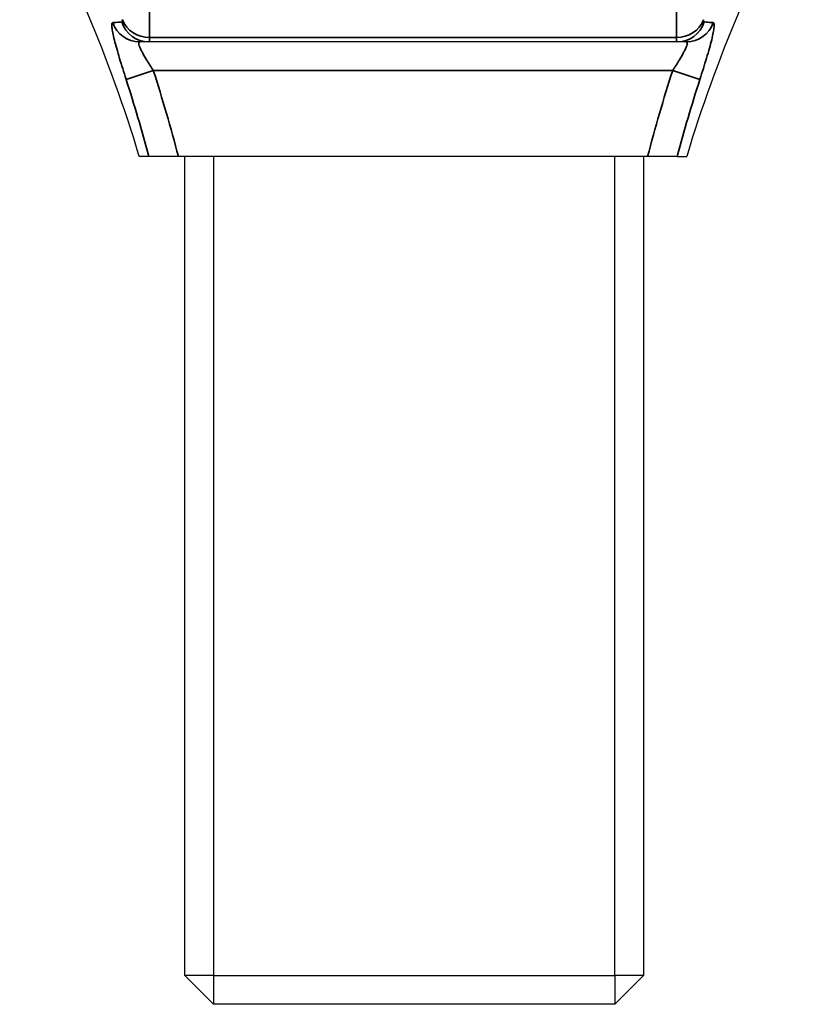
# Model space of a CAD drawing. Header units: millimetres. Extents: x 399 to 6076, y -1991 to 1602.
# Tile 227 of 256: x 4622 to 4636, y 239 to 256. Entities that reach past the tile are written whole.
import ezdxf

# ---------------------------------------------------------------- set-up
doc = ezdxf.new("R2010")
doc.units = ezdxf.units.MM
doc.layers.add('可見 (ISO)', color=7, linetype='Continuous', lineweight=25)
doc.layers.add('窄部可見 (ISO)', color=7, linetype='Continuous', lineweight=35)

msp = doc.modelspace()

# ---------------------------------------------------------------- linework, layer by layer
at = {"layer": '可見 (ISO)'}
for p, q in [((4624.047, 255.656), (4623.887, 255.656)), ((4633.263, 255.656), (4624.047, 255.656)), ((4633.423, 255.656), (4633.263, 255.656)), ((4624.045, 253.656), (4623.88, 253.656)), ((4624.561, 253.656), (4624.045, 253.656)), ((4632.749, 253.656), (4624.561, 253.656)), ((4624.676, 239.356), (4624.676, 253.656)), ((4625.176, 253.656), (4625.176, 239.356)), ((4632.176, 239.356), (4632.176, 253.656)), ((4632.676, 253.656), (4632.676, 239.356)), ((4633.265, 253.656), (4632.749, 253.656)), ((4633.265, 253.656), (4633.43, 253.656)), ((4625.176, 239.356), (4624.676, 239.356)), ((4624.676, 239.356), (4625.176, 238.856)), ((4625.176, 239.356), (4632.176, 239.356)), ((4625.176, 239.356), (4625.176, 238.856)), ((4632.176, 239.356), (4632.176, 238.856)), ((4632.676, 239.356), (4632.176, 239.356)), ((4632.676, 239.356), (4632.176, 238.856)), ((4632.176, 238.856), (4625.176, 238.856))]:
    msp.add_line(p, q, dxfattribs=at)
for points in [[(4623.88, 253.656), (4623.368, 255.364), (4622.664, 257.026), (4621.793, 258.582)], [(4635.517, 258.582), (4634.646, 257.026), (4633.942, 255.364), (4633.43, 253.656)]]:
    msp.add_open_spline(points, degree=3, dxfattribs=at)
at = {"layer": '窄部可見 (ISO)'}
for p, q in [((4624.06, 255.733), (4633.25, 255.733)), ((4623.65, 255.003), (4624.124, 255.156)), ((4633.186, 255.156), (4624.124, 255.156)), ((4633.186, 255.156), (4633.66, 255.003))]:
    msp.add_line(p, q, dxfattribs=at)
for centre, major_axis, ratio, start_param, end_param in [((4623.887, 256.156), (0, -0.5), 0.993469, 5.044932, 6.283185), ((4623.293, 256.882), (0.282, -0.876), 0.090196, 6.261739, 6.556605), ((4624.047, 256.156), (0, -0.5), 0.991754, 5.019127, 6.283185), ((4624.06, 256.194), (-0.5, 0), 0.923095, 0.330126, 1.570732), ((4633.25, 256.194), (0.5, 0), 0.923095, 4.712453, 5.953059), ((4633.263, 256.156), (0, -0.5), 0.991754, 0, 1.264059), ((4633.423, 256.156), (0, -0.5), 0.993469, 0, 1.238253), ((4634.017, 256.883), (0.283, 0.878), 0.090129, 2.8684, 3.163018), ((4623.79, 257.26), (0.257, -1.605), 0.050006, 6.275151, 6.586025), ((4633.518, 257.248), (0.255, 1.593), 0.05019, 2.837608, 3.149653), ((4598.533, 246.897), (4.005, 26.089), 0.99989, 5.123656, 5.17684), ((4658.777, 246.897), (4.005, -26.089), 0.99989, 4.247938, 4.301122)]:
    msp.add_ellipse(centre, major_axis=major_axis, ratio=ratio, start_param=start_param, end_param=end_param, dxfattribs=at)
for points in [[(4624.06, 258.269), (4624.06, 257.232), (4624.06, 256.386), (4624.06, 255.733)], [(4633.25, 255.733), (4633.251, 256.386), (4633.25, 257.232), (4633.251, 258.269)], [(4624.124, 255.156), (4624.284, 254.66), (4624.43, 254.16), (4624.561, 253.656)], [(4632.749, 253.656), (4632.88, 254.16), (4633.026, 254.66), (4633.186, 255.156)]]:
    msp.add_open_spline(points, degree=3, dxfattribs=at)
for points, knots in [([(4623.65, 255.003), (4623.609, 255.129), (4623.57, 255.253), (4623.535, 255.37), (4623.499, 255.488), (4623.468, 255.597), (4623.445, 255.69), (4623.422, 255.783), (4623.407, 255.859), (4623.402, 255.911), (4623.397, 255.963), (4623.402, 255.991), (4623.417, 255.993)], [0, 0, 0, 0, 0.000392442, 0.000392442, 0.000392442, 0.000788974, 0.000788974, 0.000788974, 0.001189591, 0.001189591, 0.001189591, 0.001591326, 0.001591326, 0.001591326, 0.001591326]), ([(4623.417, 255.993), (4623.454, 255.995), (4623.494, 255.998), (4623.534, 256.002), (4623.547, 256.003), (4623.561, 256.004), (4623.574, 256.005)], [0, 0, 0, 0, 0.001000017, 0.001000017, 0.001000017, 0.001321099, 0.001321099, 0.001321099, 0.001321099]), ([(4633.893, 255.993), (4633.908, 255.991), (4633.913, 255.964), (4633.908, 255.913), (4633.904, 255.862), (4633.889, 255.787), (4633.866, 255.695), (4633.843, 255.603), (4633.812, 255.493), (4633.777, 255.375), (4633.741, 255.257), (4633.702, 255.13), (4633.66, 255.003)], [0, 0, 0, 0, 0.000398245, 0.000398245, 0.000398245, 0.000796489, 0.000796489, 0.000796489, 0.001194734, 0.001194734, 0.001194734, 0.001592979, 0.001592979, 0.001592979, 0.001592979]), ([(4633.736, 256.005), (4633.778, 256.002), (4633.818, 255.998), (4633.856, 255.995), (4633.869, 255.994), (4633.881, 255.993), (4633.893, 255.993)], [0, 0, 0, 0, 0.001000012, 0.001000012, 0.001000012, 0.0013211, 0.0013211, 0.0013211, 0.0013211]), ([(4623.887, 255.656), (4623.872, 255.656), (4623.866, 255.642), (4623.871, 255.616), (4623.871, 255.615), (4623.872, 255.613), (4623.872, 255.612), (4623.878, 255.586), (4623.893, 255.548), (4623.915, 255.505), (4623.917, 255.501), (4623.919, 255.497), (4623.922, 255.493), (4623.945, 255.447), (4623.974, 255.396), (4624.007, 255.343), (4624.043, 255.282), (4624.083, 255.219), (4624.124, 255.156)], [0, 0, 0, 0, 0.0002022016, 0.0002022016, 0.0002022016, 0.0002125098, 0.0002125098, 0.0002125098, 0.0004075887, 0.0004075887, 0.0004075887, 0.0004250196, 0.0004250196, 0.0004250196, 0.0006242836, 0.0006242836, 0.0006242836, 0.0008500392, 0.0008500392, 0.0008500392, 0.0008500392]), ([(4633.186, 255.156), (4633.227, 255.219), (4633.267, 255.283), (4633.304, 255.343), (4633.336, 255.396), (4633.365, 255.448), (4633.389, 255.493), (4633.391, 255.497), (4633.393, 255.501), (4633.395, 255.505), (4633.417, 255.548), (4633.432, 255.586), (4633.438, 255.612), (4633.444, 255.641), (4633.439, 255.656), (4633.423, 255.656)], [0, 0, 0, 0, 0.0002236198, 0.0002236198, 0.0002236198, 0.0004223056, 0.0004223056, 0.0004223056, 0.0004392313, 0.0004392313, 0.0004392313, 0.0006334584, 0.0006334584, 0.0006334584, 0.0008446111, 0.0008446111, 0.0008446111, 0.0008446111])]:
    msp.add_open_spline(points, degree=3, knots=knots, dxfattribs=at)

doc.saveas('drawing.dxf')
